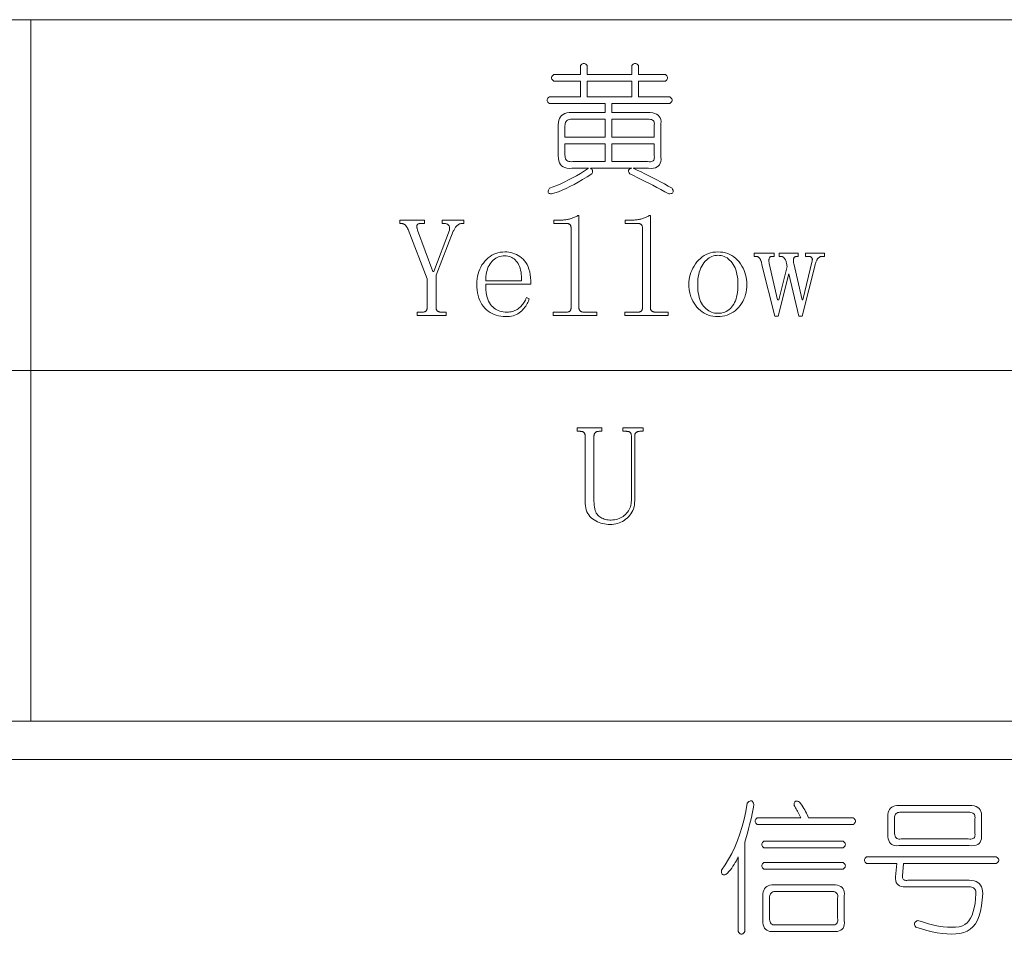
# Model space of a CAD drawing. Extents: x 1 to 297, y 1 to 210.
# Tile 160 of 171: x 242 to 257, y 63 to 77. Entities that reach past the tile are written whole.
import ezdxf

# ---------------------------------------------------------------- set-up
doc = ezdxf.new("R2010")
doc.units = 0

msp = doc.modelspace()

# ---------------------------------------------------------------- linework, layer by layer
at = {"color": 7, "lineweight": 13}
for p, q in [((220.339, 77.267), (295.393, 77.267)), ((220.339, 71.879), (295.393, 71.879)), ((220.339, 66.49), (295.393, 66.49)), ((220.3, 65.898), (295.449, 65.898))]:
    msp.add_line(p, q, dxfattribs=at)
at = {"color": 7, "lineweight": 13, "ltscale": 0.269428}
msp.add_line((241.833, 77.267), (241.833, 66.49), dxfattribs=at)
at = {"color": 7, "lineweight": 13}
for points in [[(250.276, 76.562), (250.286, 76.574), (250.296, 76.583), (250.307, 76.59), (250.317, 76.594), (250.327, 76.596), (250.337, 76.594), (250.348, 76.59), (250.358, 76.583), (250.368, 76.574), (250.379, 76.562), (250.379, 76.424), (251.064, 76.424), (251.064, 76.562), (251.075, 76.574), (251.085, 76.583), (251.095, 76.59), (251.105, 76.594), (251.116, 76.596), (251.126, 76.594), (251.136, 76.59), (251.147, 76.583), (251.157, 76.574), (251.167, 76.562), (251.167, 76.424), (251.579, 76.424), (251.591, 76.414), (251.6, 76.404), (251.607, 76.394), (251.611, 76.383), (251.613, 76.373), (251.611, 76.363), (251.607, 76.352), (251.6, 76.342), (251.591, 76.332), (251.579, 76.322), (251.167, 76.322), (251.167, 76.082), (251.647, 76.082), (251.659, 76.071), (251.669, 76.061), (251.676, 76.051), (251.68, 76.04), (251.681, 76.03), (251.68, 76.02), (251.676, 76.01), (251.669, 75.999), (251.659, 75.989), (251.647, 75.979), (250.756, 75.979), (250.756, 75.842), (251.304, 75.842), (251.346, 75.84), (251.384, 75.835), (251.416, 75.826), (251.444, 75.814), (251.467, 75.799), (251.485, 75.78), (251.499, 75.758), (251.507, 75.732), (251.511, 75.703), (251.51, 75.67), (251.51, 75.156), (251.511, 75.12), (251.508, 75.089), (251.5, 75.061), (251.488, 75.038), (251.471, 75.019), (251.45, 75.004), (251.425, 74.993), (251.395, 74.986), (251.36, 74.983), (251.321, 74.984), (251.081, 74.984), (251.143, 74.957), (251.204, 74.928), (251.265, 74.899), (251.326, 74.869), (251.386, 74.839), (251.446, 74.807), (251.505, 74.776), (251.564, 74.743), (251.623, 74.71), (251.681, 74.676), (251.69, 74.66), (251.696, 74.645), (251.698, 74.632), (251.698, 74.621), (251.694, 74.612), (251.688, 74.604), (251.678, 74.598), (251.665, 74.594), (251.649, 74.591), (251.63, 74.59), (251.568, 74.624), (251.507, 74.657), (251.446, 74.69), (251.386, 74.722), (251.326, 74.753), (251.266, 74.783), (251.206, 74.813), (251.147, 74.842), (251.088, 74.871), (251.03, 74.899), (251.021, 74.912), (251.015, 74.924), (251.011, 74.935), (251.011, 74.945), (251.013, 74.954), (251.018, 74.962), (251.025, 74.969), (251.035, 74.975), (251.048, 74.98), (251.064, 74.984), (250.43, 74.984), (250.439, 74.977), (250.447, 74.97), (250.453, 74.962), (250.457, 74.954), (250.46, 74.946), (250.461, 74.937), (250.46, 74.928), (250.457, 74.919), (250.453, 74.909), (250.447, 74.899), (250.376, 74.852), (250.307, 74.81), (250.24, 74.77), (250.176, 74.734), (250.113, 74.702), (250.052, 74.672), (249.994, 74.647), (249.937, 74.624), (249.882, 74.606), (249.83, 74.59), (249.814, 74.591), (249.801, 74.594), (249.791, 74.598), (249.783, 74.604), (249.779, 74.612), (249.776, 74.621), (249.777, 74.632), (249.781, 74.645), (249.787, 74.66), (249.796, 74.676), (249.854, 74.697), (249.913, 74.721), (249.972, 74.747), (250.032, 74.775), (250.091, 74.804), (250.152, 74.836), (250.212, 74.87), (250.273, 74.906), (250.334, 74.944), (250.396, 74.984), (250.139, 74.984), (250.099, 74.983), (250.064, 74.986), (250.034, 74.994), (250.007, 75.006), (249.984, 75.023), (249.966, 75.044), (249.951, 75.07), (249.941, 75.1), (249.935, 75.134), (249.933, 75.173), (249.933, 75.653), (249.935, 75.689), (249.941, 75.721), (249.951, 75.749), (249.966, 75.774), (249.984, 75.794), (250.007, 75.811), (250.034, 75.825), (250.064, 75.834), (250.099, 75.84), (250.139, 75.842), (250.653, 75.842), (250.653, 75.979), (249.796, 75.979), (249.783, 75.989), (249.774, 75.999), (249.767, 76.01), (249.763, 76.02), (249.761, 76.03), (249.763, 76.04), (249.767, 76.051), (249.774, 76.061), (249.783, 76.071), (249.796, 76.082), (250.276, 76.082), (250.276, 76.322), (249.864, 76.322), (249.852, 76.332), (249.842, 76.342), (249.835, 76.352), (249.831, 76.363), (249.83, 76.373), (249.831, 76.383), (249.835, 76.394), (249.842, 76.404), (249.852, 76.414), (249.864, 76.424), (250.276, 76.424)], [(251.064, 76.322), (250.379, 76.322), (250.379, 76.082), (251.064, 76.082)], [(250.653, 75.739), (250.139, 75.739), (250.119, 75.738), (250.102, 75.735), (250.086, 75.729), (250.073, 75.722), (250.061, 75.713), (250.052, 75.702), (250.045, 75.688), (250.04, 75.673), (250.037, 75.655), (250.036, 75.636), (250.036, 75.464), (250.653, 75.464)], [(251.304, 75.739), (250.756, 75.739), (250.756, 75.464), (251.407, 75.464), (251.407, 75.653), (251.409, 75.669), (251.408, 75.684), (251.405, 75.697), (251.399, 75.708), (251.39, 75.717), (251.378, 75.725), (251.364, 75.731), (251.347, 75.735), (251.327, 75.738)], [(250.653, 75.362), (250.036, 75.362), (250.036, 75.19), (250.037, 75.167), (250.04, 75.148), (250.046, 75.13), (250.055, 75.116), (250.066, 75.104), (250.079, 75.095), (250.094, 75.089), (250.112, 75.086), (250.133, 75.085), (250.156, 75.087), (250.653, 75.087)], [(251.407, 75.362), (250.756, 75.362), (250.756, 75.087), (251.304, 75.087), (251.327, 75.085), (251.347, 75.085), (251.364, 75.088), (251.378, 75.093), (251.39, 75.1), (251.399, 75.11), (251.405, 75.122), (251.408, 75.137), (251.409, 75.154), (251.407, 75.173)], [(248.261, 74.033), (248.263, 74.043), (248.264, 74.053), (248.264, 74.062), (248.263, 74.07), (248.262, 74.078), (248.261, 74.085), (248.259, 74.092), (248.256, 74.099), (248.253, 74.105), (248.249, 74.11), (248.244, 74.115), (248.238, 74.119), (248.232, 74.123), (248.225, 74.127), (248.217, 74.129), (248.209, 74.132), (248.2, 74.134), (248.19, 74.135), (248.179, 74.136), (248.167, 74.136), (248.15, 74.136), (248.15, 74.187), (248.484, 74.187), (248.484, 74.136), (248.459, 74.136), (248.45, 74.136), (248.442, 74.135), (248.434, 74.133), (248.426, 74.131), (248.418, 74.128), (248.41, 74.125), (248.403, 74.121), (248.395, 74.117), (248.388, 74.112), (248.381, 74.106), (248.375, 74.1), (248.368, 74.093), (248.362, 74.085), (248.355, 74.077), (248.349, 74.068), (248.343, 74.059), (248.338, 74.049), (248.332, 74.039), (248.327, 74.028), (248.321, 74.016), (248.056, 73.339), (248.056, 72.842), (248.056, 72.835), (248.057, 72.829), (248.058, 72.823), (248.059, 72.817), (248.061, 72.812), (248.063, 72.807), (248.066, 72.802), (248.069, 72.798), (248.073, 72.794), (248.077, 72.79), (248.082, 72.787), (248.086, 72.784), (248.091, 72.781), (248.096, 72.779), (248.102, 72.777), (248.107, 72.776), (248.113, 72.775), (248.12, 72.774), (248.126, 72.773), (248.133, 72.773), (248.21, 72.773), (248.21, 72.722), (247.764, 72.722), (247.764, 72.773), (247.841, 72.773), (247.85, 72.773), (247.858, 72.774), (247.865, 72.775), (247.872, 72.776), (247.878, 72.777), (247.884, 72.779), (247.889, 72.781), (247.894, 72.784), (247.898, 72.787), (247.901, 72.79), (247.905, 72.794), (247.908, 72.798), (247.91, 72.802), (247.912, 72.807), (247.914, 72.812), (247.916, 72.817), (247.917, 72.823), (247.918, 72.829), (247.918, 72.835), (247.919, 72.842), (247.919, 73.287), (247.627, 74.042), (247.624, 74.05), (247.62, 74.058), (247.616, 74.066), (247.612, 74.073), (247.608, 74.08), (247.603, 74.087), (247.599, 74.093), (247.594, 74.099), (247.589, 74.105), (247.584, 74.11), (247.579, 74.115), (247.573, 74.119), (247.567, 74.123), (247.561, 74.127), (247.554, 74.129), (247.547, 74.132), (247.54, 74.134), (247.532, 74.135), (247.524, 74.136), (247.516, 74.136), (247.499, 74.136), (247.499, 74.187), (247.876, 74.187), (247.876, 74.136), (247.824, 74.136), (247.814, 74.136), (247.805, 74.135), (247.797, 74.134), (247.79, 74.132), (247.784, 74.129), (247.778, 74.127), (247.773, 74.123), (247.769, 74.119), (247.766, 74.115), (247.764, 74.11), (247.763, 74.105), (247.762, 74.099), (247.761, 74.092), (247.762, 74.085), (247.762, 74.078), (247.763, 74.07), (247.765, 74.062), (247.767, 74.053), (247.77, 74.043), (247.773, 74.033), (248.004, 73.399), (248.021, 73.399)], [(249.959, 74.187), (249.974, 74.187), (249.989, 74.188), (250.004, 74.189), (250.019, 74.19), (250.034, 74.192), (250.048, 74.193), (250.062, 74.196), (250.076, 74.198), (250.09, 74.201), (250.104, 74.204), (250.118, 74.208), (250.131, 74.212), (250.145, 74.216), (250.158, 74.221), (250.171, 74.226), (250.183, 74.231), (250.196, 74.237), (250.208, 74.243), (250.221, 74.249), (250.233, 74.256), (250.25, 74.256), (250.25, 72.842), (250.25, 72.835), (250.251, 72.829), (250.252, 72.823), (250.253, 72.817), (250.255, 72.812), (250.258, 72.807), (250.26, 72.802), (250.264, 72.798), (250.267, 72.794), (250.271, 72.79), (250.276, 72.787), (250.28, 72.784), (250.285, 72.781), (250.291, 72.779), (250.296, 72.777), (250.302, 72.776), (250.308, 72.775), (250.314, 72.774), (250.32, 72.773), (250.327, 72.773), (250.524, 72.773), (250.524, 72.722), (249.856, 72.722), (249.856, 72.773), (250.053, 72.773), (250.061, 72.773), (250.069, 72.774), (250.076, 72.775), (250.083, 72.776), (250.089, 72.777), (250.095, 72.779), (250.1, 72.781), (250.105, 72.784), (250.109, 72.787), (250.113, 72.79), (250.116, 72.794), (250.119, 72.798), (250.122, 72.802), (250.124, 72.807), (250.126, 72.812), (250.127, 72.817), (250.128, 72.823), (250.129, 72.829), (250.13, 72.835), (250.13, 72.842), (250.13, 74.067), (250.13, 74.074), (250.129, 74.08), (250.128, 74.086), (250.127, 74.092), (250.126, 74.097), (250.124, 74.102), (250.122, 74.107), (250.119, 74.111), (250.116, 74.115), (250.113, 74.119), (250.109, 74.122), (250.105, 74.125), (250.1, 74.127), (250.095, 74.13), (250.089, 74.132), (250.083, 74.133), (250.076, 74.134), (250.069, 74.135), (250.061, 74.136), (250.053, 74.136), (249.864, 74.136), (249.864, 74.187)], [(251.056, 74.187), (251.071, 74.187), (251.086, 74.188), (251.101, 74.189), (251.116, 74.19), (251.131, 74.192), (251.145, 74.193), (251.159, 74.196), (251.174, 74.198), (251.188, 74.201), (251.201, 74.204), (251.215, 74.208), (251.228, 74.212), (251.242, 74.216), (251.255, 74.221), (251.268, 74.226), (251.281, 74.231), (251.293, 74.237), (251.306, 74.243), (251.318, 74.249), (251.33, 74.256), (251.347, 74.256), (251.347, 72.842), (251.347, 72.835), (251.348, 72.829), (251.349, 72.823), (251.351, 72.817), (251.352, 72.812), (251.355, 72.807), (251.358, 72.802), (251.361, 72.798), (251.364, 72.794), (251.369, 72.79), (251.373, 72.787), (251.378, 72.784), (251.383, 72.781), (251.388, 72.779), (251.393, 72.777), (251.399, 72.776), (251.405, 72.775), (251.411, 72.774), (251.418, 72.773), (251.424, 72.773), (251.621, 72.773), (251.621, 72.722), (250.953, 72.722), (250.953, 72.773), (251.15, 72.773), (251.158, 72.773), (251.166, 72.774), (251.173, 72.775), (251.18, 72.776), (251.186, 72.777), (251.192, 72.779), (251.197, 72.781), (251.202, 72.784), (251.206, 72.787), (251.21, 72.79), (251.213, 72.794), (251.216, 72.798), (251.219, 72.802), (251.221, 72.807), (251.223, 72.812), (251.224, 72.817), (251.226, 72.823), (251.226, 72.829), (251.227, 72.835), (251.227, 72.842), (251.227, 74.067), (251.227, 74.074), (251.226, 74.08), (251.226, 74.086), (251.224, 74.092), (251.223, 74.097), (251.221, 74.102), (251.219, 74.107), (251.216, 74.111), (251.213, 74.115), (251.21, 74.119), (251.206, 74.122), (251.202, 74.125), (251.197, 74.127), (251.192, 74.13), (251.186, 74.132), (251.18, 74.133), (251.173, 74.134), (251.166, 74.135), (251.158, 74.136), (251.15, 74.136), (250.961, 74.136), (250.961, 74.187)], [(248.819, 73.202), (248.819, 73.157), (248.822, 73.114), (248.827, 73.075), (248.833, 73.038), (248.841, 73.003), (248.851, 72.972), (248.863, 72.943), (248.876, 72.916), (248.891, 72.893), (248.909, 72.872), (248.927, 72.853), (248.947, 72.836), (248.968, 72.821), (248.989, 72.808), (249.012, 72.798), (249.037, 72.789), (249.062, 72.782), (249.088, 72.777), (249.116, 72.774), (249.144, 72.773), (249.166, 72.774), (249.187, 72.776), (249.208, 72.779), (249.228, 72.783), (249.247, 72.789), (249.266, 72.796), (249.283, 72.804), (249.301, 72.814), (249.317, 72.825), (249.333, 72.837), (249.348, 72.85), (249.362, 72.864), (249.375, 72.879), (249.388, 72.894), (249.399, 72.909), (249.41, 72.925), (249.42, 72.942), (249.429, 72.959), (249.437, 72.977), (249.444, 72.996), (249.487, 72.979), (249.481, 72.96), (249.474, 72.941), (249.466, 72.923), (249.456, 72.904), (249.445, 72.885), (249.433, 72.867), (249.42, 72.849), (249.405, 72.831), (249.389, 72.812), (249.371, 72.794), (249.353, 72.777), (249.333, 72.762), (249.312, 72.749), (249.289, 72.737), (249.265, 72.727), (249.24, 72.719), (249.214, 72.713), (249.186, 72.708), (249.157, 72.705), (249.127, 72.704), (249.088, 72.706), (249.051, 72.71), (249.015, 72.716), (248.981, 72.725), (248.948, 72.737), (248.917, 72.751), (248.887, 72.767), (248.858, 72.787), (248.831, 72.809), (248.806, 72.833), (248.782, 72.86), (248.761, 72.889), (248.742, 72.92), (248.726, 72.954), (248.712, 72.989), (248.701, 73.027), (248.693, 73.068), (248.686, 73.11), (248.683, 73.155), (248.681, 73.202), (248.683, 73.244), (248.686, 73.284), (248.693, 73.324), (248.701, 73.361), (248.712, 73.398), (248.726, 73.432), (248.742, 73.466), (248.761, 73.498), (248.782, 73.528), (248.806, 73.557), (248.831, 73.584), (248.858, 73.608), (248.885, 73.629), (248.914, 73.648), (248.944, 73.663), (248.975, 73.676), (249.007, 73.686), (249.04, 73.693), (249.075, 73.697), (249.11, 73.699), (249.142, 73.698), (249.173, 73.694), (249.204, 73.689), (249.233, 73.681), (249.262, 73.671), (249.29, 73.659), (249.317, 73.644), (249.343, 73.627), (249.368, 73.608), (249.393, 73.587), (249.416, 73.563), (249.436, 73.536), (249.454, 73.506), (249.47, 73.472), (249.483, 73.435), (249.494, 73.395), (249.502, 73.351), (249.508, 73.305), (249.512, 73.255), (249.513, 73.202)], [(252.83, 73.202), (252.829, 73.159), (252.825, 73.119), (252.818, 73.08), (252.809, 73.042), (252.798, 73.005), (252.784, 72.971), (252.767, 72.937), (252.748, 72.905), (252.726, 72.875), (252.701, 72.846), (252.675, 72.819), (252.648, 72.795), (252.619, 72.774), (252.589, 72.755), (252.558, 72.74), (252.526, 72.727), (252.492, 72.717), (252.457, 72.71), (252.421, 72.706), (252.384, 72.704), (252.346, 72.706), (252.308, 72.71), (252.273, 72.718), (252.238, 72.728), (252.205, 72.741), (252.174, 72.757), (252.144, 72.776), (252.115, 72.798), (252.088, 72.822), (252.063, 72.85), (252.039, 72.88), (252.018, 72.911), (251.999, 72.943), (251.983, 72.976), (251.97, 73.011), (251.958, 73.047), (251.95, 73.084), (251.944, 73.122), (251.94, 73.161), (251.939, 73.202), (251.94, 73.239), (251.944, 73.276), (251.95, 73.312), (251.958, 73.347), (251.97, 73.382), (251.983, 73.415), (251.999, 73.449), (252.018, 73.481), (252.039, 73.513), (252.063, 73.544), (252.088, 73.574), (252.115, 73.6), (252.144, 73.623), (252.174, 73.643), (252.205, 73.66), (252.238, 73.674), (252.273, 73.685), (252.308, 73.693), (252.346, 73.697), (252.384, 73.699), (252.425, 73.697), (252.463, 73.693), (252.5, 73.685), (252.535, 73.674), (252.569, 73.66), (252.6, 73.643), (252.63, 73.623), (252.659, 73.6), (252.685, 73.574), (252.71, 73.544), (252.733, 73.513), (252.753, 73.481), (252.771, 73.449), (252.787, 73.415), (252.8, 73.382), (252.811, 73.347), (252.819, 73.312), (252.825, 73.276), (252.829, 73.239)], [(253.73, 73.682), (254.021, 73.682), (254.021, 73.63), (253.987, 73.63), (253.98, 73.63), (253.974, 73.629), (253.967, 73.628), (253.961, 73.626), (253.955, 73.624), (253.949, 73.621), (253.943, 73.618), (253.938, 73.614), (253.932, 73.609), (253.927, 73.604), (253.922, 73.599), (253.917, 73.593), (253.912, 73.586), (253.908, 73.578), (253.904, 73.57), (253.899, 73.561), (253.895, 73.552), (253.891, 73.541), (253.888, 73.53), (253.884, 73.519), (253.679, 72.713), (253.627, 72.713), (253.473, 73.364), (253.31, 72.713), (253.259, 72.713), (253.061, 73.502), (253.06, 73.513), (253.057, 73.525), (253.055, 73.535), (253.052, 73.545), (253.049, 73.555), (253.045, 73.564), (253.041, 73.573), (253.037, 73.581), (253.032, 73.589), (253.027, 73.596), (253.022, 73.602), (253.017, 73.608), (253.012, 73.613), (253.007, 73.618), (253.001, 73.622), (252.996, 73.625), (252.991, 73.627), (252.986, 73.629), (252.981, 73.63), (252.976, 73.63), (252.941, 73.63), (252.941, 73.682), (253.25, 73.682), (253.25, 73.63), (253.216, 73.63), (253.209, 73.63), (253.203, 73.629), (253.197, 73.627), (253.192, 73.625), (253.188, 73.623), (253.184, 73.619), (253.18, 73.615), (253.177, 73.611), (253.175, 73.606), (253.173, 73.6), (253.171, 73.594), (253.17, 73.587), (253.169, 73.58), (253.169, 73.573), (253.169, 73.565), (253.169, 73.556), (253.169, 73.548), (253.17, 73.538), (253.171, 73.529), (253.173, 73.519), (253.301, 72.962), (253.319, 72.962), (253.447, 73.476), (253.445, 73.491), (253.443, 73.505), (253.44, 73.519), (253.438, 73.531), (253.434, 73.543), (253.431, 73.555), (253.427, 73.565), (253.422, 73.575), (253.418, 73.583), (253.413, 73.592), (253.408, 73.599), (253.402, 73.605), (253.397, 73.611), (253.391, 73.616), (253.385, 73.62), (253.379, 73.624), (253.373, 73.627), (253.366, 73.629), (253.36, 73.63), (253.353, 73.63), (253.327, 73.63), (253.327, 73.682), (253.619, 73.682), (253.619, 73.63), (253.593, 73.63), (253.586, 73.63), (253.58, 73.629), (253.575, 73.627), (253.57, 73.625), (253.565, 73.623), (253.561, 73.619), (253.557, 73.615), (253.554, 73.611), (253.552, 73.606), (253.55, 73.6), (253.548, 73.594), (253.547, 73.587), (253.546, 73.58), (253.546, 73.573), (253.546, 73.565), (253.546, 73.556), (253.546, 73.548), (253.547, 73.538), (253.548, 73.529), (253.55, 73.519), (253.679, 72.962), (253.687, 72.962), (253.833, 73.562), (253.834, 73.568), (253.835, 73.575), (253.836, 73.581), (253.836, 73.586), (253.835, 73.592), (253.834, 73.597), (253.832, 73.601), (253.83, 73.605), (253.827, 73.609), (253.824, 73.613), (253.821, 73.616), (253.817, 73.619), (253.812, 73.622), (253.808, 73.624), (253.803, 73.626), (253.798, 73.627), (253.792, 73.629), (253.786, 73.629), (253.78, 73.63), (253.773, 73.63), (253.73, 73.63)], [(249.367, 73.253), (249.368, 73.29), (249.367, 73.325), (249.365, 73.358), (249.361, 73.389), (249.355, 73.419), (249.348, 73.447), (249.339, 73.473), (249.329, 73.497), (249.317, 73.52), (249.303, 73.54), (249.288, 73.559), (249.272, 73.576), (249.255, 73.59), (249.237, 73.603), (249.218, 73.614), (249.198, 73.623), (249.178, 73.63), (249.156, 73.635), (249.133, 73.638), (249.11, 73.639), (249.085, 73.638), (249.06, 73.635), (249.037, 73.629), (249.015, 73.622), (248.993, 73.613), (248.973, 73.602), (248.953, 73.588), (248.934, 73.573), (248.917, 73.555), (248.9, 73.536), (248.885, 73.515), (248.871, 73.492), (248.858, 73.467), (248.848, 73.441), (248.839, 73.414), (248.832, 73.385), (248.826, 73.354), (248.822, 73.322), (248.819, 73.288), (248.819, 73.253)], [(252.076, 73.193), (252.077, 73.15), (252.079, 73.108), (252.084, 73.07), (252.09, 73.033), (252.098, 72.999), (252.108, 72.967), (252.12, 72.938), (252.133, 72.91), (252.149, 72.886), (252.166, 72.863), (252.184, 72.843), (252.203, 72.824), (252.223, 72.808), (252.244, 72.794), (252.265, 72.783), (252.288, 72.773), (252.311, 72.765), (252.334, 72.76), (252.359, 72.757), (252.384, 72.756), (252.413, 72.757), (252.44, 72.76), (252.466, 72.766), (252.491, 72.774), (252.514, 72.785), (252.536, 72.798), (252.557, 72.813), (252.576, 72.83), (252.594, 72.85), (252.611, 72.872), (252.627, 72.896), (252.641, 72.921), (252.653, 72.949), (252.664, 72.979), (252.672, 73.01), (252.68, 73.043), (252.686, 73.078), (252.69, 73.114), (252.692, 73.153), (252.693, 73.193), (252.692, 73.236), (252.689, 73.278), (252.685, 73.317), (252.678, 73.354), (252.67, 73.389), (252.66, 73.422), (252.649, 73.452), (252.635, 73.481), (252.62, 73.507), (252.603, 73.532), (252.584, 73.554), (252.565, 73.573), (252.545, 73.591), (252.525, 73.606), (252.503, 73.618), (252.481, 73.629), (252.458, 73.637), (252.434, 73.643), (252.41, 73.646), (252.384, 73.647), (252.361, 73.646), (252.337, 73.643), (252.315, 73.637), (252.292, 73.629), (252.271, 73.618), (252.25, 73.606), (252.229, 73.591), (252.209, 73.573), (252.189, 73.554), (252.17, 73.532), (252.152, 73.507), (252.136, 73.481), (252.122, 73.452), (252.11, 73.422), (252.099, 73.389), (252.091, 73.354), (252.084, 73.317), (252.079, 73.278), (252.077, 73.236)], [(250.747, 69.579), (250.772, 69.58), (250.797, 69.582), (250.821, 69.586), (250.844, 69.592), (250.866, 69.6), (250.888, 69.61), (250.908, 69.621), (250.928, 69.634), (250.947, 69.648), (250.966, 69.664), (250.983, 69.682), (250.998, 69.7), (251.012, 69.72), (251.023, 69.74), (251.033, 69.761), (251.041, 69.783), (251.048, 69.805), (251.052, 69.829), (251.055, 69.853), (251.056, 69.879), (251.056, 70.873), (251.056, 70.88), (251.055, 70.886), (251.054, 70.892), (251.053, 70.898), (251.051, 70.903), (251.05, 70.908), (251.047, 70.913), (251.045, 70.917), (251.042, 70.921), (251.039, 70.924), (251.035, 70.928), (251.031, 70.931), (251.026, 70.933), (251.021, 70.935), (251.015, 70.937), (251.009, 70.939), (251.002, 70.94), (250.995, 70.941), (250.987, 70.941), (250.979, 70.942), (250.927, 70.942), (250.927, 70.993), (251.236, 70.993), (251.236, 70.942), (251.184, 70.942), (251.178, 70.941), (251.171, 70.941), (251.165, 70.94), (251.159, 70.939), (251.153, 70.937), (251.148, 70.935), (251.143, 70.933), (251.138, 70.931), (251.133, 70.928), (251.129, 70.924), (251.124, 70.921), (251.121, 70.917), (251.118, 70.913), (251.115, 70.908), (251.112, 70.903), (251.111, 70.898), (251.109, 70.892), (251.108, 70.886), (251.107, 70.88), (251.107, 70.873), (251.107, 69.879), (251.106, 69.845), (251.102, 69.813), (251.097, 69.782), (251.089, 69.753), (251.078, 69.725), (251.065, 69.699), (251.05, 69.674), (251.033, 69.651), (251.013, 69.629), (250.991, 69.609), (250.968, 69.59), (250.944, 69.573), (250.919, 69.558), (250.894, 69.546), (250.868, 69.535), (250.842, 69.526), (250.815, 69.519), (250.787, 69.514), (250.759, 69.511), (250.73, 69.51), (250.699, 69.511), (250.67, 69.514), (250.641, 69.518), (250.613, 69.524), (250.585, 69.532), (250.559, 69.541), (250.533, 69.552), (250.508, 69.565), (250.484, 69.58), (250.46, 69.596), (250.438, 69.614), (250.418, 69.634), (250.401, 69.657), (250.386, 69.681), (250.373, 69.707), (250.363, 69.736), (250.355, 69.766), (250.349, 69.799), (250.345, 69.833), (250.344, 69.87), (250.344, 70.873), (250.344, 70.88), (250.344, 70.886), (250.343, 70.892), (250.342, 70.898), (250.34, 70.903), (250.338, 70.908), (250.336, 70.913), (250.333, 70.917), (250.33, 70.921), (250.327, 70.924), (250.323, 70.928), (250.319, 70.931), (250.315, 70.933), (250.309, 70.935), (250.304, 70.937), (250.297, 70.939), (250.291, 70.94), (250.283, 70.941), (250.275, 70.941), (250.267, 70.942), (250.224, 70.942), (250.224, 70.993), (250.601, 70.993), (250.601, 70.942), (250.559, 70.942), (250.552, 70.941), (250.545, 70.941), (250.539, 70.94), (250.533, 70.939), (250.527, 70.937), (250.522, 70.935), (250.517, 70.933), (250.512, 70.931), (250.507, 70.928), (250.503, 70.924), (250.499, 70.921), (250.495, 70.917), (250.492, 70.913), (250.489, 70.908), (250.487, 70.903), (250.485, 70.898), (250.483, 70.892), (250.482, 70.886), (250.482, 70.88), (250.481, 70.873), (250.481, 69.87), (250.482, 69.837), (250.484, 69.806), (250.488, 69.777), (250.493, 69.751), (250.5, 69.727), (250.508, 69.705), (250.517, 69.685), (250.528, 69.667), (250.54, 69.652), (250.554, 69.639), (250.569, 69.627), (250.585, 69.617), (250.602, 69.608), (250.62, 69.6), (250.639, 69.594), (250.659, 69.588), (250.679, 69.584), (250.701, 69.581), (250.724, 69.579)], [(252.835, 65.227), (252.848, 65.242), (252.861, 65.254), (252.873, 65.261), (252.884, 65.265), (252.895, 65.265), (252.905, 65.262), (252.914, 65.255), (252.923, 65.243), (252.93, 65.228), (252.938, 65.21), (252.93, 65.164), (252.921, 65.115), (252.911, 65.064), (252.899, 65.01), (252.886, 64.953), (252.872, 64.893), (252.856, 64.831), (252.839, 64.765), (252.82, 64.698), (252.8, 64.627), (252.8, 63.255), (252.79, 63.24), (252.78, 63.228), (252.77, 63.219), (252.759, 63.214), (252.749, 63.213), (252.739, 63.214), (252.728, 63.219), (252.718, 63.228), (252.708, 63.24), (252.698, 63.255), (252.698, 64.404), (252.683, 64.374), (252.668, 64.344), (252.652, 64.315), (252.635, 64.286), (252.616, 64.258), (252.597, 64.231), (252.576, 64.205), (252.555, 64.179), (252.533, 64.154), (252.509, 64.13), (252.493, 64.127), (252.479, 64.127), (252.467, 64.129), (252.457, 64.133), (252.449, 64.138), (252.443, 64.146), (252.439, 64.156), (252.438, 64.168), (252.438, 64.182), (252.44, 64.198), (252.497, 64.28), (252.549, 64.366), (252.598, 64.457), (252.643, 64.552), (252.685, 64.653), (252.722, 64.758), (252.756, 64.868), (252.786, 64.983), (252.812, 65.102)], [(253.555, 65.193), (253.556, 65.212), (253.558, 65.228), (253.562, 65.24), (253.568, 65.25), (253.576, 65.257), (253.586, 65.261), (253.597, 65.261), (253.61, 65.258), (253.624, 65.253), (253.64, 65.244), (253.657, 65.22), (253.673, 65.196), (253.689, 65.172), (253.704, 65.148), (253.718, 65.124), (253.731, 65.1), (253.744, 65.076), (253.756, 65.052), (253.767, 65.028), (253.778, 65.004), (254.463, 65.004), (254.476, 64.994), (254.485, 64.983), (254.492, 64.973), (254.496, 64.963), (254.498, 64.953), (254.496, 64.942), (254.492, 64.932), (254.485, 64.922), (254.476, 64.911), (254.463, 64.901), (252.989, 64.901), (252.977, 64.911), (252.967, 64.922), (252.96, 64.932), (252.956, 64.942), (252.955, 64.953), (252.956, 64.963), (252.96, 64.973), (252.967, 64.983), (252.977, 64.994), (252.989, 65.004), (253.658, 65.004), (253.647, 65.024), (253.637, 65.045), (253.627, 65.064), (253.616, 65.084), (253.606, 65.103), (253.596, 65.121), (253.586, 65.14), (253.575, 65.158), (253.565, 65.175)], [(255.166, 65.193), (256.246, 65.193), (256.285, 65.191), (256.32, 65.185), (256.35, 65.176), (256.375, 65.162), (256.396, 65.145), (256.413, 65.125), (256.425, 65.1), (256.433, 65.072), (256.436, 65.04), (256.435, 65.004), (256.435, 64.747), (256.436, 64.711), (256.433, 64.68), (256.425, 64.652), (256.413, 64.629), (256.396, 64.61), (256.375, 64.595), (256.35, 64.584), (256.32, 64.577), (256.285, 64.574), (256.246, 64.575), (255.166, 64.575), (255.134, 64.574), (255.104, 64.577), (255.079, 64.584), (255.056, 64.595), (255.038, 64.61), (255.022, 64.629), (255.01, 64.652), (255.002, 64.68), (254.996, 64.711), (254.995, 64.747), (254.995, 65.021), (254.996, 65.054), (255.002, 65.083), (255.01, 65.109), (255.022, 65.131), (255.038, 65.15), (255.056, 65.165), (255.079, 65.177), (255.104, 65.186), (255.134, 65.191)], [(256.332, 64.987), (256.334, 65.006), (256.333, 65.024), (256.33, 65.039), (256.324, 65.053), (256.315, 65.064), (256.303, 65.073), (256.289, 65.081), (256.272, 65.086), (256.252, 65.089), (256.229, 65.09), (255.2, 65.09), (255.181, 65.089), (255.163, 65.086), (255.148, 65.082), (255.135, 65.076), (255.123, 65.068), (255.114, 65.059), (255.107, 65.048), (255.102, 65.035), (255.099, 65.02), (255.098, 65.004), (255.098, 64.781), (255.099, 64.759), (255.102, 64.739), (255.107, 64.722), (255.114, 64.707), (255.123, 64.695), (255.135, 64.687), (255.148, 64.68), (255.163, 64.677), (255.181, 64.676), (255.2, 64.678), (256.229, 64.678), (256.252, 64.676), (256.272, 64.676), (256.289, 64.679), (256.303, 64.684), (256.315, 64.691), (256.324, 64.701), (256.33, 64.713), (256.333, 64.728), (256.334, 64.745), (256.332, 64.764)], [(253.092, 64.644), (254.309, 64.644), (254.321, 64.634), (254.331, 64.623), (254.338, 64.613), (254.342, 64.603), (254.343, 64.593), (254.342, 64.582), (254.338, 64.572), (254.331, 64.562), (254.321, 64.551), (254.309, 64.541), (253.092, 64.541), (253.08, 64.551), (253.07, 64.562), (253.063, 64.572), (253.059, 64.582), (253.058, 64.593), (253.059, 64.603), (253.063, 64.613), (253.07, 64.623), (253.08, 64.634)], [(253.092, 64.318), (254.309, 64.318), (254.321, 64.308), (254.331, 64.298), (254.338, 64.287), (254.342, 64.277), (254.343, 64.267), (254.342, 64.257), (254.338, 64.246), (254.331, 64.236), (254.321, 64.226), (254.309, 64.215), (253.092, 64.215), (253.08, 64.226), (253.07, 64.236), (253.063, 64.246), (253.059, 64.257), (253.058, 64.267), (253.059, 64.277), (253.063, 64.287), (253.07, 64.298), (253.08, 64.308)], [(254.669, 64.404), (256.658, 64.404), (256.673, 64.394), (256.685, 64.383), (256.694, 64.373), (256.699, 64.363), (256.7, 64.353), (256.699, 64.342), (256.694, 64.332), (256.685, 64.322), (256.673, 64.311), (256.658, 64.301), (255.235, 64.301), (255.218, 64.113), (255.218, 64.097), (255.221, 64.082), (255.225, 64.07), (255.231, 64.061), (255.239, 64.053), (255.248, 64.047), (255.26, 64.043), (255.272, 64.041), (255.287, 64.042), (255.303, 64.044), (256.246, 64.044), (256.285, 64.042), (256.32, 64.036), (256.351, 64.026), (256.378, 64.011), (256.4, 63.993), (256.419, 63.97), (256.433, 63.943), (256.444, 63.912), (256.45, 63.877), (256.452, 63.838), (256.446, 63.74), (256.435, 63.65), (256.418, 63.568), (256.397, 63.495), (256.37, 63.431), (256.339, 63.375), (256.302, 63.328), (256.26, 63.29), (256.213, 63.26), (256.16, 63.238), (256.101, 63.227), (256.038, 63.22), (255.972, 63.217), (255.903, 63.219), (255.83, 63.225), (255.755, 63.236), (255.677, 63.252), (255.595, 63.271), (255.511, 63.295), (255.423, 63.324), (255.414, 63.337), (255.408, 63.35), (255.405, 63.362), (255.404, 63.373), (255.406, 63.384), (255.411, 63.394), (255.419, 63.403), (255.429, 63.412), (255.442, 63.42), (255.458, 63.427), (255.542, 63.398), (255.622, 63.374), (255.699, 63.354), (255.773, 63.339), (255.843, 63.328), (255.91, 63.322), (255.974, 63.32), (256.034, 63.323), (256.09, 63.33), (256.143, 63.341), (256.179, 63.362), (256.212, 63.389), (256.241, 63.422), (256.267, 63.462), (256.289, 63.508), (256.308, 63.561), (256.323, 63.621), (256.335, 63.687), (256.344, 63.759), (256.349, 63.838), (256.348, 63.858), (256.345, 63.875), (256.34, 63.891), (256.333, 63.904), (256.323, 63.915), (256.312, 63.925), (256.299, 63.932), (256.283, 63.937), (256.266, 63.94), (256.246, 63.941), (255.303, 63.941), (255.264, 63.94), (255.23, 63.942), (255.2, 63.948), (255.174, 63.958), (255.153, 63.971), (255.137, 63.989), (255.125, 64.01), (255.117, 64.034), (255.114, 64.063), (255.115, 64.095), (255.132, 64.301), (254.669, 64.301), (254.657, 64.311), (254.647, 64.322), (254.64, 64.332), (254.636, 64.342), (254.635, 64.353), (254.636, 64.363), (254.64, 64.373), (254.647, 64.383), (254.657, 64.394)], [(253.246, 63.975), (254.155, 63.975), (254.19, 63.974), (254.222, 63.969), (254.249, 63.96), (254.273, 63.948), (254.292, 63.933), (254.307, 63.914), (254.318, 63.891), (254.325, 63.866), (254.328, 63.837), (254.326, 63.804), (254.326, 63.427), (254.328, 63.391), (254.325, 63.36), (254.318, 63.332), (254.307, 63.309), (254.292, 63.29), (254.273, 63.275), (254.249, 63.264), (254.222, 63.257), (254.19, 63.254), (254.155, 63.255), (253.246, 63.255), (253.214, 63.254), (253.184, 63.257), (253.159, 63.264), (253.136, 63.275), (253.118, 63.29), (253.102, 63.309), (253.09, 63.332), (253.082, 63.36), (253.076, 63.391), (253.075, 63.427), (253.075, 63.804), (253.076, 63.837), (253.082, 63.866), (253.09, 63.891), (253.102, 63.914), (253.118, 63.933), (253.136, 63.948), (253.159, 63.96), (253.184, 63.969), (253.214, 63.974)], [(254.12, 63.873), (253.28, 63.873), (253.261, 63.872), (253.243, 63.869), (253.228, 63.863), (253.215, 63.856), (253.203, 63.847), (253.194, 63.836), (253.187, 63.822), (253.182, 63.807), (253.179, 63.789), (253.178, 63.77), (253.178, 63.461), (253.179, 63.439), (253.182, 63.419), (253.187, 63.402), (253.194, 63.387), (253.203, 63.375), (253.215, 63.367), (253.228, 63.36), (253.243, 63.357), (253.261, 63.356), (253.28, 63.358), (254.12, 63.358), (254.143, 63.356), (254.163, 63.357), (254.18, 63.36), (254.195, 63.367), (254.206, 63.375), (254.215, 63.387), (254.221, 63.402), (254.225, 63.419), (254.225, 63.439), (254.223, 63.461), (254.223, 63.77), (254.225, 63.789), (254.225, 63.807), (254.221, 63.822), (254.215, 63.836), (254.206, 63.847), (254.195, 63.856), (254.18, 63.863), (254.163, 63.869), (254.143, 63.872)]]:
    msp.add_lwpolyline(points, close=True, dxfattribs=at)

doc.saveas('drawing.dxf')
